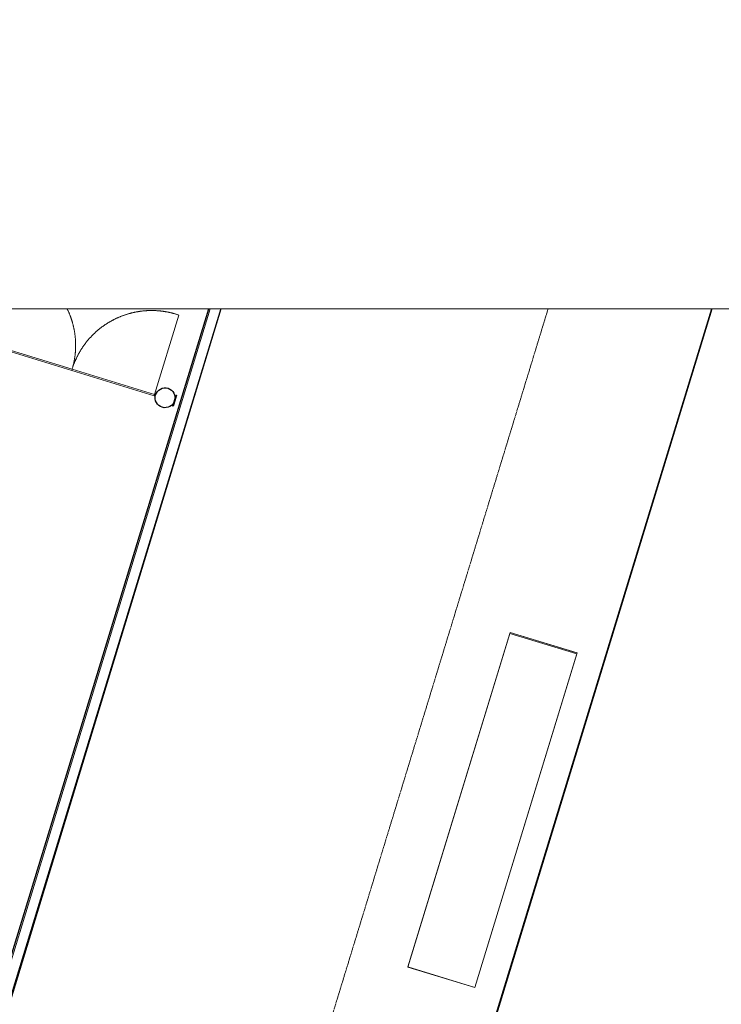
# Model space of a CAD drawing. Header units: millimetres. Extents: x 869791 to 957834, y 561000 to 598978.
# Tile 12 of 38: x 907116 to 913136, y 590534 to 598978. Entities that reach past the tile are written whole.
import ezdxf
from ezdxf.xclip import XClip

# ---------------------------------------------------------------- set-up
doc = ezdxf.new("R2010")
doc.units = ezdxf.units.MM
doc.header["$XCLIPFRAME"] = 2
doc.linetypes.add('_T2 Grid Line', pattern=[22.225, 12.7, -3.175, 3.175, -3.175])
doc.linetypes.add('_T2 Overhead', pattern=[6.6, 4, -1, 0.6, -1])
doc.layers.add('$AUDIT_BAD_LAYER1', color=7, linetype='Continuous')
for name, color, linetype, lineweight in [('0-1', 7, 'Continuous', 5), ('A2-D', 7, 'Continuous', 5), ('A2-DOR-1', 7, '_T2 Overhead', 5), ('A254', 7, 'Continuous', 5), ('A822-1', 7, '_T2 Grid Line', 5), ('A852-TYNN', 7, 'Continuous', 5), ('A855', 7, 'Continuous', 5), ('A855-1', 7, '_T2 Overhead', 5)]:
    doc.layers.add(name, color=color, linetype=linetype, lineweight=lineweight)

# ---------------------------------------------------------------- blocks, each defined once
blk = doc.blocks.new('A243 - Slagdør - Dobbel - Glass uten karm - GV - A243 - DI_GOG - Tilpasset GV-63964472-19447-aa-tof-20-3000')
at = {"layer": 'A2-D'}
for p, q in [((-740, 0), (-740, 705.7)), ((740, 0), (740, 712.6)), ((-740, 0), (0, 0)), ((-740, 0), (-740, -10)), ((0, -10), (-740, -10)), ((0, 0), (740, 0)), ((0, 0), (0, -10)), ((0, -10), (0, 0)), ((740, -10), (0, -10)), ((740, -10), (740, 0))]:
    blk.add_line(p, q, dxfattribs=at)
for centre, radius, start, end in [((-707.4, -0.9), 707.4, 0.07366, 92.64227), ((714, -0.9), 714, 87.91311, 179.92702)]:
    blk.add_arc(centre, radius, start, end, dxfattribs=at)
blk = doc.blocks.new('A234 - Preboardingrekkverk - A254 - RV-S02 - Rekkverk-metall-Stålrekkverk-65580375-19447-aa-tof-20-3000')
at = {"layer": '$AUDIT_BAD_LAYER1'}
for p, q in [((-0.8, -30), (-0.8, 30)), ((-0.8, 30), (0.8, 30)), ((0.8, 30), (0.8, -30)), ((0.8, 3), (0.8, -3)), ((0.8, -3), (0.8, 3)), ((0.8, 3), (0.8, -3)), ((0.8, -3), (0.8, 3)), ((0.8, 3), (0.8, -3)), ((0.8, -3), (0.8, 3)), ((-0.8, -30), (0.8, -30))]:
    blk.add_line(p, q, dxfattribs=at)
blk = doc.blocks.new('A360 - Ventilasjonsdon - A360 - Ventilasjonsdon - 3000 x 600 x 1200 mm-V47-19447-aa-tof-20-3000')
at = {"layer": 'A855'}
for p, q in [((-300, -1500), (-300, 1500)), ((-300, 1500), (300, 1500)), ((300, 1500), (-300, 1500)), ((-300, 1500), (-300, -1500)), ((300, 1500), (300, -1500)), ((300, -1500), (300, 1500)), ((300, -1500), (-300, -1500)), ((-300, -1500), (300, -1500))]:
    blk.add_line(p, q, dxfattribs=at)
blk = doc.blocks.new('Rectangular Mullion - A280 - Håndløper - 100x40-65580374-19447-aa-tof-20-3000')
at = {"layer": '$AUDIT_BAD_LAYER1'}
for p, q in [((576789.2, 595663.1), (576818.5, 595758.7)), ((576819.9, 595758.2), (576790.7, 595662.6)), ((576818.5, 595758.7), (576819.9, 595758.2)), ((576790.7, 595662.6), (576789.2, 595663.1))]:
    blk.add_line(p, q, dxfattribs=at)
blk = doc.blocks.new('Circular Mullion - A242 - Portstolpe Gate - ø 170 mm-63422768-19447-aa-tof-20-3000')
at = {"layer": '$AUDIT_BAD_LAYER1'}
for start, end in [(0, 180), (180, 360)]:
    blk.add_arc((0, 0), 85, start, end, dxfattribs=at)
blk = doc.blocks.new('Rectangular Mullion - A280 - Håndløper - 100x40-65583361-19447-aa-tof-20-3000')
at = {"layer": '$AUDIT_BAD_LAYER1'}
for p, q in [((573922, 586113.6), (577480.8, 597754)), ((577576.4, 597724.8), (574017.6, 586084.4))]:
    blk.add_line(p, q, dxfattribs=at)
blk = doc.blocks.new('gmtio-a-200-1-0001_rvt-1-19447-aa-tof-20-3000')
at = {"layer": 'A254'}
for p, q in [((586401.2, 612800), (568698.5, 554897.3)), ((570406.7, 560501), (586395.4, 612810.9)), ((570407, 560500), (586395.7, 612809.9)), ((578805.5, 590855), (579682.4, 593724)), ((578805.8, 590854), (579682.7, 593722.9)), ((579682.4, 593724), (580256.2, 593548.6))]:
    blk.add_line(p, q, dxfattribs=at)
at = {"layer": '$AUDIT_BAD_LAYER1'}
for name in ['Rectangular Mullion - A280 - Håndløper - 100x40-65583361-19447-aa-tof-20-3000', 'Rectangular Mullion - A280 - Håndløper - 100x40-65580374-19447-aa-tof-20-3000']:
    blk.add_blockref(name, (0, 0), dxfattribs=at)
at = {"layer": '$AUDIT_BAD_LAYER1', "extrusion": (0, 0, -1), "rotation": 196.9999999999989}
blk.add_blockref('Circular Mullion - A242 - Portstolpe Gate - ø 170 mm-63422768-19447-aa-tof-20-3000', (-576722.6, 595735.7), dxfattribs=at)
at = {"layer": '$AUDIT_BAD_LAYER1', "rotation": 343.0000000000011}
blk.add_blockref('A234 - Preboardingrekkverk - A254 - RV-S02 - Rekkverk-metall-Stålrekkverk-65580375-19447-aa-tof-20-3000', (576804.6, 595710.6), dxfattribs=at)
at = {"layer": 'A2-DOR-1', "rotation": 343.0000000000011}
blk.add_blockref('A243 - Slagdør - Dobbel - Glass uten karm - GV - A243 - DI_GOG - Tilpasset GV-63964472-19447-aa-tof-20-3000', (575924.1, 595979.9), dxfattribs=at)
at = {"layer": 'A855-1', "rotation": 342.9999999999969}
blk.add_blockref('A360 - Ventilasjonsdon - A360 - Ventilasjonsdon - 3000 x 600 x 1200 mm-V47-19447-aa-tof-20-3000', (579531.2, 592200.7), dxfattribs=at)

msp = doc.modelspace()

# ---------------------------------------------------------------- linework, layer by layer
at = {"layer": 'A822-1'}
for p, q in [((911625, 596417), (911650, 596498.8)), ((900796.9, 561000), (911625, 596417))]:
    msp.add_line(p, q, dxfattribs=at)
at = {"layer": 'A852-TYNN'}
for points in [[(957833.9, 596498.8), (869791.3, 596498.8), (869791.3, 561000), (957833.9, 561000)], [(911320.9, 593714.8), (911895.4, 593539.2), (911020.8, 590678.6), (910446.7, 590855)]]:
    msp.add_lwpolyline(points, close=True, dxfattribs=at)
for points in [[(900095.7, 596498.8), (900039.9, 596221.4), (898083.5, 587361.6), (896255.2, 580807.7), (897626.8, 580388.4), (897727.1, 580714), (903417, 578974.5), (903440.3, 578967.4), (905649, 586191.9), (905604.1, 586205.7), (908751, 596498.8)], [(913051.4, 596498.8), (909479.3, 584814), (905641.3, 585985.2), (908844.2, 596498.8)]]:
    msp.add_lwpolyline(points, dxfattribs=at)

# ---------------------------------------------------------------- block references
at = {"layer": '0-1'}
ref = msp.add_blockref('gmtio-a-200-1-0001_rvt-1-19447-aa-tof-20-3000', (331641.3, 0), dxfattribs=at)
XClip(ref).set_block_clipping_path([(538149.9999999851, 560999.9999999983), (626192.6181362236, 596498.7507570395)])

doc.saveas('drawing.dxf')
